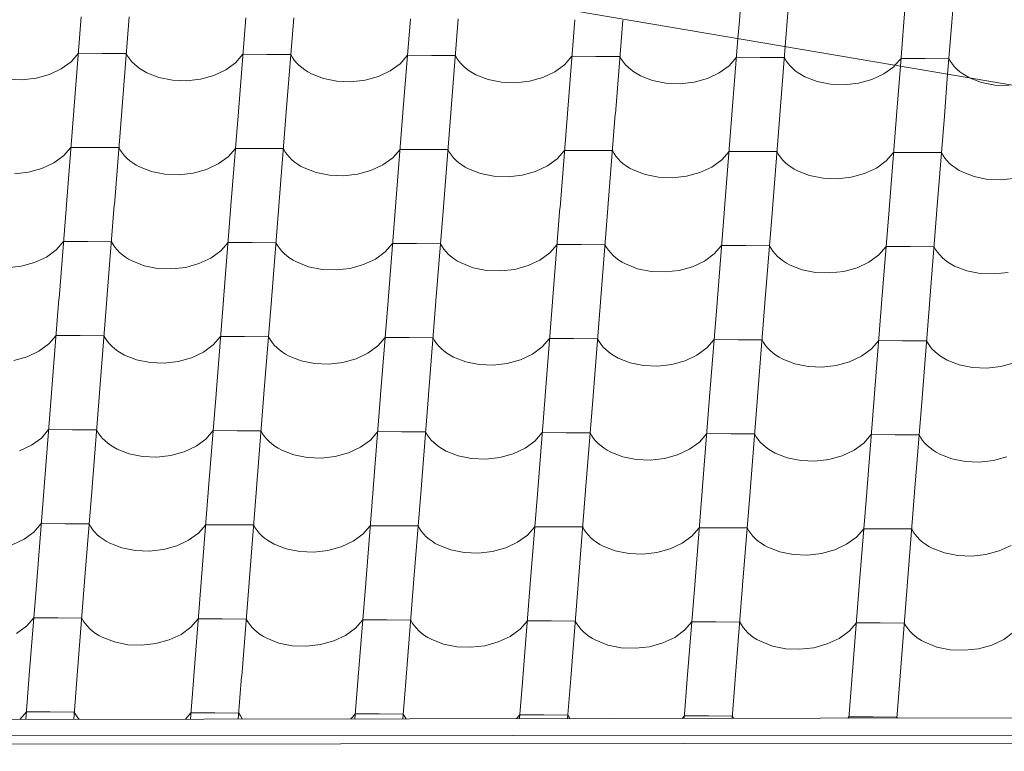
# Model space of a CAD drawing. Header units: millimetres. Extents: x -124639 to 133188, y -48358 to 76648.
# Tile 32 of 49: x 6820 to 7806, y 7033 to 7765. Entities that reach past the tile are written whole.
import ezdxf

# ---------------------------------------------------------------- set-up
doc = ezdxf.new("R2010")
doc.units = ezdxf.units.MM
doc.header["$MEASUREMENT"] = 0
doc.layers.add('Konstrukce - střechy a skořepiny', color=7, linetype='Continuous')
doc.layers.add('Výplně - Povrchové', color=7, linetype='Continuous')

# ---------------------------------------------------------------- blocks, each defined once
blk = doc.blocks.new('*X2')
at = {"layer": 'Výplně - Povrchové', "color": 7, "linetype": 'Continuous', "lineweight": 13}
for p, q in [((7547.99, 7857.29), (7540.52, 7764.34)), ((7595.93, 7856.92), (7588.45, 7763.98)), ((7712.64, 7856.03), (7705.16, 7763.08)), ((7760.57, 7855.66), (7753.1, 7762.71)), ((7540.49, 7764.01), (7539.07, 7746.29)), ((7588.42, 7763.64), (7586.38, 7738.23)), ((7705.14, 7762.75), (7701.59, 7718.6)), ((7753.07, 7762.38), (7748.9, 7710.54)), ((7696.12, 7719.53), (7702.22, 7726.48)), ((7726.19, 7726.3), (7702.22, 7726.48)), ((7750.15, 7726.12), (7726.19, 7726.3)), ((7750.15, 7726.12), (7751.75, 7723.3)), ((7751.75, 7723.3), (7753.65, 7720.58)), ((7753.65, 7720.58), (7755.84, 7717.97)), ((7755.84, 7717.97), (7758.32, 7715.48)), ((7758.32, 7715.48), (7761.06, 7713.12)), ((7761.06, 7713.12), (7764.07, 7710.91)), ((7764.07, 7710.91), (7767.31, 7708.86)), ((7767.31, 7708.86), (7770.77, 7706.98)), ((7770.77, 7706.98), (7771.53, 7706.68))]:
    blk.add_line(p, q, dxfattribs=at)
blk = doc.blocks.new('výplň_1_1', base_point=(0, 0))
at = {"layer": 'Výplně - Povrchové', "color": 7, "linetype": 'Continuous', "lineweight": 13}
blk.add_blockref('*X2', (0, 0), dxfattribs=at)
blk = doc.blocks.new('*X4')
at = {"layer": 'Výplně - Povrchové', "color": 7, "linetype": 'Continuous', "lineweight": 13}
for p, q in [((6881.97, 7768.21), (6874.55, 7674.37)), ((6929.89, 7767.91), (6922.48, 7674.07)), ((7046.6, 7767.2), (7039.18, 7673.36)), ((7094.52, 7766.91), (7087.11, 7673.07)), ((7211.22, 7766.19), (7203.81, 7672.35)), ((7259.15, 7765.9), (7251.73, 7672.06)), ((7375.85, 7765.19), (7368.44, 7671.34)), ((7423.78, 7764.89), (7416.36, 7671.05)), ((7539.07, 7746.29), (7533.06, 7670.34)), ((7586.38, 7738.23), (7580.99, 7670.04)), ((6871.75, 7723.14), (6879.07, 7731.6)), ((6903.04, 7731.45), (6879.07, 7731.6)), ((6927, 7731.3), (6903.04, 7731.45)), ((6927, 7731.3), (6928.6, 7728.46)), ((6928.6, 7728.46), (6930.5, 7725.72)), ((6930.5, 7725.72), (6932.69, 7723.09)), ((7036.38, 7722.14), (7043.7, 7730.59)), ((7067.67, 7730.44), (7043.7, 7730.59)), ((7091.63, 7730.29), (7067.67, 7730.44)), ((7091.63, 7730.29), (7093.23, 7727.46)), ((7093.23, 7727.46), (7095.13, 7724.71)), ((7095.13, 7724.71), (7097.32, 7722.08)), ((7201.01, 7721.13), (7208.33, 7729.58)), ((7232.29, 7729.43), (7208.33, 7729.58)), ((7256.26, 7729.29), (7232.29, 7729.43)), ((7256.26, 7729.29), (7257.85, 7726.45)), ((7257.85, 7726.45), (7259.76, 7723.71)), ((7365.63, 7720.12), (7372.96, 7728.57)), ((7396.92, 7728.43), (7372.96, 7728.57)), ((7420.89, 7728.28), (7396.92, 7728.43)), ((7420.89, 7728.28), (7422.48, 7725.44)), ((7422.48, 7725.44), (7424.38, 7722.7)), ((7530.26, 7719.12), (7537.59, 7727.57)), ((7561.55, 7727.42), (7537.59, 7727.57)), ((7585.51, 7727.27), (7561.55, 7727.42)), ((7585.51, 7727.27), (7587.11, 7724.43)), ((6849.99, 7710.35), (6861.89, 7715.94)), ((6861.89, 7715.94), (6871.75, 7723.14)), ((6932.69, 7723.09), (6935.17, 7720.57)), ((6935.17, 7720.57), (6937.92, 7718.2)), ((6937.92, 7718.2), (6940.92, 7715.97)), ((6940.92, 7715.97), (6944.17, 7713.91)), ((7014.62, 7709.34), (7026.52, 7714.93)), ((7026.52, 7714.93), (7036.38, 7722.14)), ((7097.32, 7722.08), (7099.8, 7719.57)), ((7099.8, 7719.57), (7102.55, 7717.19)), ((7102.55, 7717.19), (7105.55, 7714.97)), ((7105.55, 7714.97), (7108.79, 7712.9)), ((7191.14, 7713.93), (7201.01, 7721.13)), ((7259.76, 7723.71), (7261.95, 7721.07)), ((7261.95, 7721.07), (7264.43, 7718.56)), ((7264.43, 7718.56), (7267.18, 7716.19)), ((7267.18, 7716.19), (7270.18, 7713.96)), ((7355.77, 7712.92), (7365.63, 7720.12)), ((7424.38, 7722.7), (7426.58, 7720.06)), ((7426.58, 7720.06), (7429.06, 7717.55)), ((7429.06, 7717.55), (7431.8, 7715.18)), ((7431.8, 7715.18), (7434.81, 7712.95)), ((7520.4, 7711.91), (7530.26, 7719.12)), ((7587.11, 7724.43), (7589.01, 7721.69)), ((7589.01, 7721.69), (7591.21, 7719.06)), ((7591.21, 7719.06), (7593.68, 7716.55)), ((7593.68, 7716.55), (7596.43, 7714.17)), ((7685.03, 7710.9), (7694.89, 7718.11)), ((7694.89, 7718.11), (7696.12, 7719.53)), ((7701.59, 7718.6), (7697.69, 7669.33)), ((6808.47, 7705.61), (6822.58, 7705.05)), ((6822.58, 7705.05), (6836.66, 7706.66)), ((6836.66, 7706.66), (6849.99, 7710.35)), ((6944.17, 7713.91), (6947.63, 7712.02)), ((6947.63, 7712.02), (6959.68, 7707.31)), ((6959.68, 7707.31), (6973.1, 7704.61)), ((6987.21, 7704.04), (7001.29, 7705.65)), ((7001.29, 7705.65), (7014.62, 7709.34)), ((7108.79, 7712.9), (7112.26, 7711.01)), ((7112.26, 7711.01), (7124.31, 7706.3)), ((7124.31, 7706.3), (7137.73, 7703.6)), ((7165.92, 7704.64), (7179.24, 7708.33)), ((7179.24, 7708.33), (7191.14, 7713.93)), ((7270.18, 7713.96), (7273.42, 7711.9)), ((7273.42, 7711.9), (7276.89, 7710)), ((7276.89, 7710), (7288.94, 7705.3)), ((7288.94, 7705.3), (7302.36, 7702.59)), ((7330.55, 7703.63), (7343.87, 7707.33)), ((7343.87, 7707.33), (7355.77, 7712.92)), ((7434.81, 7712.95), (7438.05, 7710.89)), ((7438.05, 7710.89), (7441.52, 7708.99)), ((7441.52, 7708.99), (7453.57, 7704.29)), ((7495.17, 7702.63), (7508.5, 7706.32)), ((7508.5, 7706.32), (7520.4, 7711.91)), ((7596.43, 7714.17), (7599.44, 7711.95)), ((7599.44, 7711.95), (7602.68, 7709.88)), ((7602.68, 7709.88), (7606.14, 7707.99)), ((7606.14, 7707.99), (7618.19, 7703.28)), ((7659.8, 7701.62), (7673.13, 7705.31)), ((7673.13, 7705.31), (7685.03, 7710.9)), ((7748.9, 7710.54), (7745.62, 7669.04)), ((7771.53, 7706.68), (7782.82, 7702.27)), ((6973.1, 7704.61), (6987.21, 7704.04)), ((7137.73, 7703.6), (7151.84, 7703.04)), ((7151.84, 7703.04), (7165.92, 7704.64)), ((7302.36, 7702.59), (7316.47, 7702.03)), ((7316.47, 7702.03), (7330.55, 7703.63)), ((7453.57, 7704.29), (7466.99, 7701.59)), ((7466.99, 7701.59), (7481.1, 7701.02)), ((7481.1, 7701.02), (7495.17, 7702.63)), ((7618.19, 7703.28), (7631.62, 7700.58)), ((7631.62, 7700.58), (7645.72, 7700.02)), ((7645.72, 7700.02), (7659.8, 7701.62)), ((7782.82, 7702.27), (7796.24, 7699.57)), ((7796.24, 7699.57), (7810.35, 7699.01)), ((6874.52, 7674.03), (6867.11, 7580.19)), ((6922.45, 7673.73), (6915.04, 7579.89)), ((7039.15, 7673.02), (7031.74, 7579.18)), ((7087.08, 7672.73), (7079.66, 7578.89)), ((7203.78, 7672.01), (7196.36, 7578.17)), ((7251.71, 7671.72), (7244.29, 7577.88)), ((7368.41, 7671.01), (7360.99, 7577.17)), ((7416.34, 7670.71), (7408.92, 7576.87)), ((7533.04, 7670), (7525.62, 7576.16)), ((7580.96, 7669.71), (7573.55, 7575.87)), ((7697.67, 7668.99), (7690.25, 7575.15)), ((7745.59, 7668.7), (7738.18, 7574.86)), ((6864.31, 7628.97), (6871.63, 7637.42)), ((6895.59, 7637.27), (6871.63, 7637.42)), ((6919.56, 7637.12), (6895.59, 7637.27)), ((6919.56, 7637.12), (6921.15, 7634.28)), ((7028.94, 7627.96), (7036.26, 7636.41)), ((7060.22, 7636.26), (7036.26, 7636.41)), ((7084.19, 7636.12), (7060.22, 7636.26)), ((7084.19, 7636.12), (7085.78, 7633.28)), ((6854.44, 7621.76), (6864.31, 7628.97)), ((6921.15, 7634.28), (6923.06, 7631.54)), ((6923.06, 7631.54), (6925.25, 7628.91)), ((6925.25, 7628.91), (6927.73, 7626.4)), ((6927.73, 7626.4), (6930.48, 7624.02)), ((7019.07, 7620.75), (7028.94, 7627.96)), ((7085.78, 7633.28), (7087.68, 7630.53)), ((7087.68, 7630.53), (7089.88, 7627.9)), ((7089.88, 7627.9), (7092.36, 7625.39)), ((7183.7, 7619.75), (7193.56, 7626.95)), ((7193.56, 7626.95), (7200.89, 7635.4)), ((7224.85, 7635.26), (7200.89, 7635.4)), ((7248.81, 7635.11), (7224.85, 7635.26)), ((7248.81, 7635.11), (7250.41, 7632.27)), ((7250.41, 7632.27), (7252.31, 7629.53)), ((7252.31, 7629.53), (7254.51, 7626.89)), ((7254.51, 7626.89), (7256.98, 7624.38)), ((7358.19, 7625.94), (7365.52, 7634.39)), ((7389.48, 7634.25), (7365.52, 7634.39)), ((7413.44, 7634.1), (7389.48, 7634.25)), ((7413.44, 7634.1), (7415.04, 7631.26)), ((7415.04, 7631.26), (7416.94, 7628.52)), ((7416.94, 7628.52), (7419.14, 7625.88)), ((7522.82, 7624.94), (7530.14, 7633.39)), ((7554.11, 7633.24), (7530.14, 7633.39)), ((7578.07, 7633.09), (7554.11, 7633.24)), ((7578.07, 7633.09), (7579.67, 7630.26)), ((7579.67, 7630.26), (7581.57, 7627.51)), ((7581.57, 7627.51), (7583.76, 7624.88)), ((7687.45, 7623.93), (7694.77, 7632.38)), ((7718.74, 7632.23), (7694.77, 7632.38)), ((7742.7, 7632.09), (7718.74, 7632.23)), ((7742.7, 7632.09), (7744.3, 7629.25)), ((7744.3, 7629.25), (7746.2, 7626.5)), ((7746.2, 7626.5), (7748.39, 7623.87)), ((6842.55, 7616.17), (6854.44, 7621.76)), ((6930.48, 7624.02), (6933.48, 7621.8)), ((6933.48, 7621.8), (6936.72, 7619.73)), ((6936.72, 7619.73), (6940.19, 7617.84)), ((6940.19, 7617.84), (6952.24, 7613.13)), ((7007.17, 7615.16), (7019.07, 7620.75)), ((7092.36, 7625.39), (7095.1, 7623.01)), ((7095.1, 7623.01), (7098.11, 7620.79)), ((7098.11, 7620.79), (7101.35, 7618.72)), ((7101.35, 7618.72), (7104.82, 7616.83)), ((7104.82, 7616.83), (7116.87, 7612.12)), ((7171.8, 7614.16), (7183.7, 7619.75)), ((7256.98, 7624.38), (7259.73, 7622.01)), ((7259.73, 7622.01), (7262.74, 7619.78)), ((7262.74, 7619.78), (7265.98, 7617.72)), ((7265.98, 7617.72), (7269.44, 7615.82)), ((7336.43, 7613.15), (7348.33, 7618.74)), ((7348.33, 7618.74), (7358.19, 7625.94)), ((7419.14, 7625.88), (7421.61, 7623.37)), ((7421.61, 7623.37), (7424.36, 7621)), ((7424.36, 7621), (7427.36, 7618.77)), ((7427.36, 7618.77), (7430.61, 7616.71)), ((7430.61, 7616.71), (7434.07, 7614.82)), ((7501.06, 7612.14), (7512.96, 7617.73)), ((7512.96, 7617.73), (7522.82, 7624.94)), ((7583.76, 7624.88), (7586.24, 7622.37)), ((7586.24, 7622.37), (7588.99, 7619.99)), ((7588.99, 7619.99), (7591.99, 7617.77)), ((7591.99, 7617.77), (7595.23, 7615.7)), ((7665.69, 7611.13), (7677.58, 7616.72)), ((7677.58, 7616.72), (7687.45, 7623.93)), ((7748.39, 7623.87), (7750.87, 7621.36)), ((7750.87, 7621.36), (7753.62, 7618.99)), ((7753.62, 7618.99), (7756.62, 7616.76)), ((7756.62, 7616.76), (7759.86, 7614.69)), ((6815.14, 7610.87), (6829.22, 7612.48)), ((6829.22, 7612.48), (6842.55, 7616.17)), ((6952.24, 7613.13), (6965.66, 7610.43)), ((6965.66, 7610.43), (6979.77, 7609.86)), ((6979.77, 7609.86), (6993.85, 7611.47)), ((6993.85, 7611.47), (7007.17, 7615.16)), ((7116.87, 7612.12), (7130.29, 7609.42)), ((7130.29, 7609.42), (7144.4, 7608.86)), ((7144.4, 7608.86), (7158.47, 7610.46)), ((7158.47, 7610.46), (7171.8, 7614.16)), ((7269.44, 7615.82), (7281.49, 7611.12)), ((7281.49, 7611.12), (7294.92, 7608.41)), ((7294.92, 7608.41), (7309.02, 7607.85)), ((7309.02, 7607.85), (7323.1, 7609.46)), ((7323.1, 7609.46), (7336.43, 7613.15)), ((7434.07, 7614.82), (7446.12, 7610.11)), ((7446.12, 7610.11), (7459.54, 7607.41)), ((7459.54, 7607.41), (7473.65, 7606.84)), ((7473.65, 7606.84), (7487.73, 7608.45)), ((7487.73, 7608.45), (7501.06, 7612.14)), ((7595.23, 7615.7), (7598.7, 7613.81)), ((7598.7, 7613.81), (7610.75, 7609.1)), ((7610.75, 7609.1), (7624.17, 7606.4)), ((7638.28, 7605.84), (7652.36, 7607.44)), ((7652.36, 7607.44), (7665.69, 7611.13)), ((7759.86, 7614.69), (7763.33, 7612.8)), ((7763.33, 7612.8), (7775.38, 7608.1)), ((7775.38, 7608.1), (7788.8, 7605.39)), ((7802.91, 7604.83), (7816.99, 7606.43)), ((7624.17, 7606.4), (7638.28, 7605.84)), ((7788.8, 7605.39), (7802.91, 7604.83)), ((6867.08, 7579.85), (6859.66, 7486.01)), ((6915.01, 7579.56), (6907.59, 7485.71)), ((7031.71, 7578.84), (7024.29, 7485)), ((7079.64, 7578.55), (7072.22, 7484.71)), ((7196.34, 7577.83), (7188.92, 7483.99)), ((7244.26, 7577.54), (7236.85, 7483.7)), ((7360.97, 7576.83), (7353.55, 7482.99)), ((7408.89, 7576.53), (7401.48, 7482.69)), ((7525.59, 7575.82), (7518.18, 7481.98)), ((7573.52, 7575.53), (7566.1, 7481.69)), ((7690.22, 7574.81), (7682.81, 7480.97)), ((7738.15, 7574.52), (7730.73, 7480.68)), ((6856.86, 7534.79), (6864.19, 7543.24)), ((6888.15, 7543.09), (6864.19, 7543.24)), ((6912.11, 7542.94), (6888.15, 7543.09)), ((6912.11, 7542.94), (6913.71, 7540.1)), ((6913.71, 7540.1), (6915.61, 7537.36)), ((7021.49, 7533.78), (7028.82, 7542.23)), ((7052.78, 7542.08), (7028.82, 7542.23)), ((7076.74, 7541.94), (7052.78, 7542.08)), ((7076.74, 7541.94), (7078.34, 7539.1)), ((7078.34, 7539.1), (7080.24, 7536.35)), ((7186.12, 7532.77), (7193.44, 7541.22)), ((7217.41, 7541.08), (7193.44, 7541.22)), ((7241.37, 7540.93), (7217.41, 7541.08)), ((7241.37, 7540.93), (7242.97, 7538.09)), ((7242.97, 7538.09), (7244.87, 7535.35)), ((7350.75, 7531.76), (7358.07, 7540.22)), ((7382.04, 7540.07), (7358.07, 7540.22)), ((7406, 7539.92), (7382.04, 7540.07)), ((7406, 7539.92), (7407.6, 7537.08)), ((7515.38, 7530.76), (7522.7, 7539.21)), ((7546.66, 7539.06), (7522.7, 7539.21)), ((7570.63, 7538.92), (7546.66, 7539.06)), ((7570.63, 7538.92), (7572.22, 7536.08)), ((7680, 7529.75), (7687.33, 7538.2)), ((7711.29, 7538.05), (7687.33, 7538.2)), ((7735.26, 7537.91), (7711.29, 7538.05)), ((7735.26, 7537.91), (7736.85, 7535.07)), ((6847, 7527.58), (6856.86, 7534.79)), ((6915.61, 7537.36), (6917.81, 7534.73)), ((6917.81, 7534.73), (6920.29, 7532.22)), ((6920.29, 7532.22), (6923.03, 7529.84)), ((6923.03, 7529.84), (6926.04, 7527.62)), ((6926.04, 7527.62), (6929.28, 7525.55)), ((7011.63, 7526.57), (7021.49, 7533.78)), ((7080.24, 7536.35), (7082.44, 7533.72)), ((7082.44, 7533.72), (7084.91, 7531.21)), ((7084.91, 7531.21), (7087.66, 7528.83)), ((7087.66, 7528.83), (7090.66, 7526.61)), ((7176.26, 7525.57), (7186.12, 7532.77)), ((7244.87, 7535.35), (7247.06, 7532.71)), ((7247.06, 7532.71), (7249.54, 7530.2)), ((7249.54, 7530.2), (7252.29, 7527.83)), ((7252.29, 7527.83), (7255.29, 7525.6)), ((7340.89, 7524.56), (7350.75, 7531.76)), ((7407.6, 7537.08), (7409.5, 7534.34)), ((7409.5, 7534.34), (7411.69, 7531.71)), ((7411.69, 7531.71), (7414.17, 7529.19)), ((7414.17, 7529.19), (7416.92, 7526.82)), ((7505.51, 7523.55), (7515.38, 7530.76)), ((7572.22, 7536.08), (7574.12, 7533.33)), ((7574.12, 7533.33), (7576.32, 7530.7)), ((7576.32, 7530.7), (7578.8, 7528.19)), ((7578.8, 7528.19), (7581.55, 7525.81)), ((7670.14, 7522.55), (7680, 7529.75)), ((7736.85, 7535.07), (7738.75, 7532.33)), ((7738.75, 7532.33), (7740.95, 7529.69)), ((7740.95, 7529.69), (7743.43, 7527.18)), ((6807.7, 7516.69), (6821.77, 7518.3)), ((6821.77, 7518.3), (6835.1, 7521.99)), ((6835.1, 7521.99), (6847, 7527.58)), ((6929.28, 7525.55), (6932.74, 7523.66)), ((6932.74, 7523.66), (6944.79, 7518.95)), ((6944.79, 7518.95), (6958.22, 7516.25)), ((6986.4, 7517.29), (6999.73, 7520.98)), ((6999.73, 7520.98), (7011.63, 7526.57)), ((7090.66, 7526.61), (7093.91, 7524.54)), ((7093.91, 7524.54), (7097.37, 7522.65)), ((7097.37, 7522.65), (7109.42, 7517.95)), ((7109.42, 7517.95), (7122.84, 7515.24)), ((7151.03, 7516.28), (7164.36, 7519.98)), ((7164.36, 7519.98), (7176.26, 7525.57)), ((7255.29, 7525.6), (7258.54, 7523.54)), ((7258.54, 7523.54), (7262, 7521.64)), ((7262, 7521.64), (7274.05, 7516.94)), ((7315.66, 7515.28), (7328.99, 7518.97)), ((7328.99, 7518.97), (7340.89, 7524.56)), ((7416.92, 7526.82), (7419.92, 7524.59)), ((7419.92, 7524.59), (7423.16, 7522.53)), ((7423.16, 7522.53), (7426.63, 7520.64)), ((7426.63, 7520.64), (7438.68, 7515.93)), ((7480.29, 7514.27), (7493.61, 7517.96)), ((7493.61, 7517.96), (7505.51, 7523.55)), ((7581.55, 7525.81), (7584.55, 7523.59)), ((7584.55, 7523.59), (7587.79, 7521.52)), ((7587.79, 7521.52), (7591.26, 7519.63)), ((7591.26, 7519.63), (7603.31, 7514.92)), ((7658.24, 7516.95), (7670.14, 7522.55)), ((7743.43, 7527.18), (7746.17, 7524.81)), ((7746.17, 7524.81), (7749.18, 7522.58)), ((7749.18, 7522.58), (7752.42, 7520.52)), ((7752.42, 7520.52), (7755.89, 7518.62)), ((7755.89, 7518.62), (7767.94, 7513.92)), ((6958.22, 7516.25), (6972.32, 7515.69)), ((6972.32, 7515.69), (6986.4, 7517.29)), ((7122.84, 7515.24), (7136.95, 7514.68)), ((7136.95, 7514.68), (7151.03, 7516.28)), ((7274.05, 7516.94), (7287.47, 7514.23)), ((7287.47, 7514.23), (7301.58, 7513.67)), ((7301.58, 7513.67), (7315.66, 7515.28)), ((7438.68, 7515.93), (7452.1, 7513.23)), ((7452.1, 7513.23), (7466.21, 7512.66)), ((7466.21, 7512.66), (7480.29, 7514.27)), ((7603.31, 7514.92), (7616.73, 7512.22)), ((7616.73, 7512.22), (7630.84, 7511.66)), ((7630.84, 7511.66), (7644.92, 7513.26)), ((7644.92, 7513.26), (7658.24, 7516.95)), ((7767.94, 7513.92), (7781.36, 7511.21)), ((7781.36, 7511.21), (7795.47, 7510.65)), ((7795.47, 7510.65), (7809.54, 7512.26)), ((6859.64, 7485.67), (6852.22, 7391.83)), ((6907.57, 7485.38), (6900.15, 7391.54)), ((7024.27, 7484.66), (7016.85, 7390.82)), ((7072.19, 7484.37), (7064.78, 7390.53)), ((7188.89, 7483.65), (7181.48, 7389.81)), ((7236.82, 7483.36), (7229.4, 7389.52)), ((7353.52, 7482.65), (7346.11, 7388.81)), ((7401.45, 7482.35), (7394.03, 7388.51)), ((7518.15, 7481.64), (7510.73, 7387.8)), ((7566.08, 7481.35), (7558.66, 7387.51)), ((7682.78, 7480.63), (7675.36, 7386.79)), ((7730.71, 7480.34), (7723.29, 7386.5)), ((6849.42, 7440.61), (6856.74, 7449.06)), ((6880.71, 7448.91), (6856.74, 7449.06)), ((6904.67, 7448.76), (6880.71, 7448.91)), ((6904.67, 7448.76), (6906.27, 7445.93)), ((6839.56, 7433.4), (6849.42, 7440.61)), ((6906.27, 7445.93), (6908.17, 7443.18)), ((6908.17, 7443.18), (6910.36, 7440.55)), ((6910.36, 7440.55), (6912.84, 7438.04)), ((7004.19, 7432.4), (7014.05, 7439.6)), ((7014.05, 7439.6), (7021.37, 7448.05)), ((7045.34, 7447.9), (7021.37, 7448.05)), ((7069.3, 7447.76), (7045.34, 7447.9)), ((7069.3, 7447.76), (7070.9, 7444.92)), ((7070.9, 7444.92), (7072.8, 7442.18)), ((7072.8, 7442.18), (7074.99, 7439.54)), ((7074.99, 7439.54), (7077.47, 7437.03)), ((7178.68, 7438.59), (7186, 7447.04)), ((7209.96, 7446.9), (7186, 7447.04)), ((7233.93, 7446.75), (7209.96, 7446.9)), ((7233.93, 7446.75), (7235.52, 7443.91)), ((7235.52, 7443.91), (7237.43, 7441.17)), ((7237.43, 7441.17), (7239.62, 7438.53)), ((7343.3, 7437.59), (7350.63, 7446.04)), ((7374.59, 7445.89), (7350.63, 7446.04)), ((7398.56, 7445.74), (7374.59, 7445.89)), ((7398.56, 7445.74), (7400.15, 7442.9)), ((7400.15, 7442.9), (7402.05, 7440.16)), ((7402.05, 7440.16), (7404.25, 7437.53)), ((7507.93, 7436.58), (7515.26, 7445.03)), ((7539.22, 7444.88), (7515.26, 7445.03)), ((7563.18, 7444.74), (7539.22, 7444.88)), ((7563.18, 7444.74), (7564.78, 7441.9)), ((7564.78, 7441.9), (7566.68, 7439.15)), ((7566.68, 7439.15), (7568.88, 7436.52)), ((7672.56, 7435.57), (7679.89, 7444.02)), ((7703.85, 7443.88), (7679.89, 7444.02)), ((7727.81, 7443.73), (7703.85, 7443.88)), ((7727.81, 7443.73), (7729.41, 7440.89)), ((7729.41, 7440.89), (7731.31, 7438.15)), ((6827.66, 7427.81), (6839.56, 7433.4)), ((6912.84, 7438.04), (6915.59, 7435.66)), ((6915.59, 7435.66), (6918.59, 7433.44)), ((6918.59, 7433.44), (6921.84, 7431.37)), ((6921.84, 7431.37), (6925.3, 7429.48)), ((6925.3, 7429.48), (6937.35, 7424.77)), ((6992.29, 7426.8), (7004.19, 7432.4)), ((7077.47, 7437.03), (7080.22, 7434.66)), ((7080.22, 7434.66), (7083.22, 7432.43)), ((7083.22, 7432.43), (7086.46, 7430.37)), ((7086.46, 7430.37), (7089.93, 7428.47)), ((7156.92, 7425.8), (7168.81, 7431.39)), ((7168.81, 7431.39), (7178.68, 7438.59)), ((7239.62, 7438.53), (7242.1, 7436.02)), ((7242.1, 7436.02), (7244.85, 7433.65)), ((7244.85, 7433.65), (7247.85, 7431.42)), ((7247.85, 7431.42), (7251.09, 7429.36)), ((7251.09, 7429.36), (7254.56, 7427.46)), ((7321.54, 7424.79), (7333.44, 7430.38)), ((7333.44, 7430.38), (7343.3, 7437.59)), ((7404.25, 7437.53), (7406.73, 7435.02)), ((7406.73, 7435.02), (7409.47, 7432.64)), ((7409.47, 7432.64), (7412.48, 7430.42)), ((7412.48, 7430.42), (7415.72, 7428.35)), ((7486.17, 7423.78), (7498.07, 7429.37)), ((7498.07, 7429.37), (7507.93, 7436.58)), ((7568.88, 7436.52), (7571.35, 7434.01)), ((7571.35, 7434.01), (7574.1, 7431.63)), ((7574.1, 7431.63), (7577.11, 7429.41)), ((7577.11, 7429.41), (7580.35, 7427.34)), ((7662.7, 7428.37), (7672.56, 7435.57)), ((7731.31, 7438.15), (7733.5, 7435.51)), ((7733.5, 7435.51), (7735.98, 7433)), ((7735.98, 7433), (7738.73, 7430.63)), ((7738.73, 7430.63), (7741.73, 7428.4)), ((6814.33, 7424.12), (6827.66, 7427.81)), ((6937.35, 7424.77), (6950.77, 7422.07)), ((6950.77, 7422.07), (6964.88, 7421.51)), ((6964.88, 7421.51), (6978.96, 7423.11)), ((6978.96, 7423.11), (6992.29, 7426.8)), ((7089.93, 7428.47), (7101.98, 7423.77)), ((7101.98, 7423.77), (7115.4, 7421.06)), ((7115.4, 7421.06), (7129.51, 7420.5)), ((7129.51, 7420.5), (7143.59, 7422.1)), ((7143.59, 7422.1), (7156.92, 7425.8)), ((7254.56, 7427.46), (7266.61, 7422.76)), ((7266.61, 7422.76), (7280.03, 7420.06)), ((7280.03, 7420.06), (7294.14, 7419.49)), ((7294.14, 7419.49), (7308.22, 7421.1)), ((7308.22, 7421.1), (7321.54, 7424.79)), ((7415.72, 7428.35), (7419.19, 7426.46)), ((7419.19, 7426.46), (7431.24, 7421.75)), ((7431.24, 7421.75), (7444.66, 7419.05)), ((7458.77, 7418.49), (7472.84, 7420.09)), ((7472.84, 7420.09), (7486.17, 7423.78)), ((7580.35, 7427.34), (7583.81, 7425.45)), ((7583.81, 7425.45), (7595.86, 7420.74)), ((7595.86, 7420.74), (7609.29, 7418.04)), ((7637.47, 7419.08), (7650.8, 7422.78)), ((7650.8, 7422.78), (7662.7, 7428.37)), ((7741.73, 7428.4), (7744.98, 7426.34)), ((7744.98, 7426.34), (7748.44, 7424.44)), ((7748.44, 7424.44), (7760.49, 7419.74)), ((7760.49, 7419.74), (7773.91, 7417.03)), ((7802.1, 7418.08), (7815.43, 7421.77)), ((7444.66, 7419.05), (7458.77, 7418.49)), ((7609.29, 7418.04), (7623.39, 7417.48)), ((7623.39, 7417.48), (7637.47, 7419.08)), ((7773.91, 7417.03), (7788.02, 7416.47)), ((7788.02, 7416.47), (7802.1, 7418.08)), ((6852.19, 7391.49), (6844.78, 7297.65)), ((6900.12, 7391.2), (6892.71, 7297.36)), ((7016.82, 7390.48), (7009.41, 7296.64)), ((7064.75, 7390.19), (7057.33, 7296.35)), ((7181.45, 7389.48), (7174.03, 7295.64)), ((7229.38, 7389.18), (7221.96, 7295.34)), ((7346.08, 7388.47), (7338.66, 7294.63)), ((7394.01, 7388.18), (7386.59, 7294.34)), ((7510.71, 7387.46), (7503.29, 7293.62)), ((7558.63, 7387.17), (7551.22, 7293.33)), ((7675.34, 7386.45), (7667.92, 7292.61)), ((7723.26, 7386.16), (7715.85, 7292.32)), ((6841.98, 7346.43), (6849.3, 7354.88)), ((6873.26, 7354.73), (6849.3, 7354.88)), ((6897.23, 7354.59), (6873.26, 7354.73)), ((6897.23, 7354.59), (6898.82, 7351.75)), ((6898.82, 7351.75), (6900.73, 7349)), ((7006.61, 7345.42), (7013.93, 7353.87)), ((7037.89, 7353.72), (7013.93, 7353.87)), ((7061.86, 7353.58), (7037.89, 7353.72)), ((7061.86, 7353.58), (7063.45, 7350.74)), ((7063.45, 7350.74), (7065.35, 7348)), ((7171.23, 7344.41), (7178.56, 7352.86)), ((7202.52, 7352.72), (7178.56, 7352.86)), ((7226.48, 7352.57), (7202.52, 7352.72)), ((7226.48, 7352.57), (7228.08, 7349.73)), ((7335.86, 7343.41), (7343.19, 7351.86)), ((7367.15, 7351.71), (7343.19, 7351.86)), ((7391.11, 7351.56), (7367.15, 7351.71)), ((7391.11, 7351.56), (7392.71, 7348.73)), ((7500.49, 7342.4), (7507.81, 7350.85)), ((7531.78, 7350.7), (7507.81, 7350.85)), ((7555.74, 7350.56), (7531.78, 7350.7)), ((7555.74, 7350.56), (7557.34, 7347.72)), ((6832.11, 7339.22), (6841.98, 7346.43)), ((6900.73, 7349), (6902.92, 7346.37)), ((6902.92, 7346.37), (6905.4, 7343.86)), ((6905.4, 7343.86), (6908.15, 7341.48)), ((6908.15, 7341.48), (6911.15, 7339.26)), ((6996.74, 7338.22), (7006.61, 7345.42)), ((7065.35, 7348), (7067.55, 7345.36)), ((7067.55, 7345.36), (7070.03, 7342.85)), ((7070.03, 7342.85), (7072.77, 7340.48)), ((7072.77, 7340.48), (7075.78, 7338.25)), ((7161.37, 7337.21), (7171.23, 7344.41)), ((7228.08, 7349.73), (7229.98, 7346.99)), ((7229.98, 7346.99), (7232.18, 7344.35)), ((7232.18, 7344.35), (7234.65, 7341.84)), ((7234.65, 7341.84), (7237.4, 7339.47)), ((7326, 7336.2), (7335.86, 7343.41)), ((7392.71, 7348.73), (7394.61, 7345.98)), ((7394.61, 7345.98), (7396.81, 7343.35)), ((7396.81, 7343.35), (7399.28, 7340.84)), ((7399.28, 7340.84), (7402.03, 7338.46)), ((7490.63, 7335.19), (7500.49, 7342.4)), ((7557.34, 7347.72), (7559.24, 7344.97)), ((7559.24, 7344.97), (7561.43, 7342.34)), ((7561.43, 7342.34), (7563.91, 7339.83)), ((7655.26, 7334.19), (7665.12, 7341.39)), ((7665.12, 7341.39), (7672.44, 7349.84)), ((7696.41, 7349.7), (7672.44, 7349.84)), ((7720.37, 7349.55), (7696.41, 7349.7)), ((7720.37, 7349.55), (7721.97, 7346.71)), ((7721.97, 7346.71), (7723.87, 7343.97)), ((7723.87, 7343.97), (7726.06, 7341.33)), ((7726.06, 7341.33), (7728.54, 7338.82)), ((6820.22, 7333.63), (6832.11, 7339.22)), ((6911.15, 7339.26), (6914.39, 7337.19)), ((6914.39, 7337.19), (6917.86, 7335.3)), ((6917.86, 7335.3), (6929.91, 7330.59)), ((6929.91, 7330.59), (6943.33, 7327.89)), ((6971.52, 7328.93), (6984.84, 7332.63)), ((6984.84, 7332.63), (6996.74, 7338.22)), ((7075.78, 7338.25), (7079.02, 7336.19)), ((7079.02, 7336.19), (7082.49, 7334.29)), ((7082.49, 7334.29), (7094.54, 7329.59)), ((7136.14, 7327.93), (7149.47, 7331.62)), ((7149.47, 7331.62), (7161.37, 7337.21)), ((7237.4, 7339.47), (7240.41, 7337.24)), ((7240.41, 7337.24), (7243.65, 7335.18)), ((7243.65, 7335.18), (7247.11, 7333.29)), ((7247.11, 7333.29), (7259.16, 7328.58)), ((7300.77, 7326.92), (7314.1, 7330.61)), ((7314.1, 7330.61), (7326, 7336.2)), ((7402.03, 7338.46), (7405.03, 7336.24)), ((7405.03, 7336.24), (7408.28, 7334.17)), ((7408.28, 7334.17), (7411.74, 7332.28)), ((7411.74, 7332.28), (7423.79, 7327.57)), ((7478.73, 7329.6), (7490.63, 7335.19)), ((7563.91, 7339.83), (7566.66, 7337.46)), ((7566.66, 7337.46), (7569.66, 7335.23)), ((7569.66, 7335.23), (7572.91, 7333.16)), ((7572.91, 7333.16), (7576.37, 7331.27)), ((7576.37, 7331.27), (7588.42, 7326.57)), ((7643.36, 7328.6), (7655.26, 7334.19)), ((7728.54, 7338.82), (7731.29, 7336.45)), ((7731.29, 7336.45), (7734.29, 7334.22)), ((7734.29, 7334.22), (7737.53, 7332.16)), ((7737.53, 7332.16), (7741, 7330.26)), ((6943.33, 7327.89), (6957.44, 7327.33)), ((6957.44, 7327.33), (6971.52, 7328.93)), ((7094.54, 7329.59), (7107.96, 7326.88)), ((7107.96, 7326.88), (7122.07, 7326.32)), ((7122.07, 7326.32), (7136.14, 7327.93)), ((7259.16, 7328.58), (7272.59, 7325.88)), ((7272.59, 7325.88), (7286.69, 7325.31)), ((7286.69, 7325.31), (7300.77, 7326.92)), ((7423.79, 7327.57), (7437.21, 7324.87)), ((7437.21, 7324.87), (7451.32, 7324.31)), ((7451.32, 7324.31), (7465.4, 7325.91)), ((7465.4, 7325.91), (7478.73, 7329.6)), ((7588.42, 7326.57), (7601.84, 7323.86)), ((7601.84, 7323.86), (7615.95, 7323.3)), ((7615.95, 7323.3), (7630.03, 7324.9)), ((7630.03, 7324.9), (7643.36, 7328.6)), ((7741, 7330.26), (7753.05, 7325.56)), ((7753.05, 7325.56), (7766.47, 7322.86)), ((7766.47, 7322.86), (7780.58, 7322.29)), ((7780.58, 7322.29), (7794.66, 7323.9)), ((7794.66, 7323.9), (7807.98, 7327.59)), ((6844.75, 7297.31), (6837.33, 7203.47)), ((6892.68, 7297.02), (6885.26, 7203.18)), ((7009.38, 7296.3), (7001.96, 7202.46)), ((7057.31, 7296.01), (7049.89, 7202.17)), ((7174.01, 7295.3), (7166.59, 7201.46)), ((7221.93, 7295), (7214.52, 7201.16)), ((7338.64, 7294.29), (7331.22, 7200.45)), ((7386.56, 7294), (7379.15, 7200.16)), ((7503.26, 7293.28), (7495.85, 7199.44)), ((7551.19, 7292.99), (7543.77, 7199.15)), ((7667.89, 7292.28), (7660.48, 7198.43)), ((7715.82, 7291.98), (7708.4, 7198.14)), ((6824.67, 7245.04), (6834.53, 7252.25)), ((6834.53, 7252.25), (6841.86, 7260.7)), ((6865.82, 7260.55), (6841.86, 7260.7)), ((6889.78, 7260.41), (6865.82, 7260.55)), ((6889.78, 7260.41), (6891.38, 7257.57)), ((6891.38, 7257.57), (6893.28, 7254.82)), ((6893.28, 7254.82), (6895.48, 7252.19)), ((6895.48, 7252.19), (6897.96, 7249.68)), ((6999.16, 7251.24), (7006.49, 7259.69)), ((7030.45, 7259.55), (7006.49, 7259.69)), ((7054.41, 7259.4), (7030.45, 7259.55)), ((7054.41, 7259.4), (7056.01, 7256.56)), ((7056.01, 7256.56), (7057.91, 7253.82)), ((7057.91, 7253.82), (7060.11, 7251.18)), ((7163.79, 7250.23), (7171.11, 7258.69)), ((7195.08, 7258.54), (7171.11, 7258.69)), ((7219.04, 7258.39), (7195.08, 7258.54)), ((7219.04, 7258.39), (7220.64, 7255.55)), ((7220.64, 7255.55), (7222.54, 7252.81)), ((7222.54, 7252.81), (7224.73, 7250.18)), ((7328.42, 7249.23), (7335.74, 7257.68)), ((7359.71, 7257.53), (7335.74, 7257.68)), ((7383.67, 7257.39), (7359.71, 7257.53)), ((7383.67, 7257.39), (7385.27, 7254.55)), ((7385.27, 7254.55), (7387.17, 7251.8)), ((7387.17, 7251.8), (7389.36, 7249.17)), ((7493.05, 7248.22), (7500.37, 7256.67)), ((7524.33, 7256.52), (7500.37, 7256.67)), ((7548.3, 7256.38), (7524.33, 7256.52)), ((7548.3, 7256.38), (7549.89, 7253.54)), ((7549.89, 7253.54), (7551.79, 7250.8)), ((7657.67, 7247.21), (7665, 7255.66)), ((7688.96, 7255.52), (7665, 7255.66)), ((7712.93, 7255.37), (7688.96, 7255.52)), ((7712.93, 7255.37), (7714.52, 7252.53)), ((7714.52, 7252.53), (7716.42, 7249.79)), ((6812.77, 7239.45), (6824.67, 7245.04)), ((6897.96, 7249.68), (6900.7, 7247.3)), ((6900.7, 7247.3), (6903.71, 7245.08)), ((6903.71, 7245.08), (6906.95, 7243.01)), ((6906.95, 7243.01), (6910.41, 7241.12)), ((6977.4, 7238.45), (6989.3, 7244.04)), ((6989.3, 7244.04), (6999.16, 7251.24)), ((7060.11, 7251.18), (7062.58, 7248.67)), ((7062.58, 7248.67), (7065.33, 7246.3)), ((7065.33, 7246.3), (7068.33, 7244.07)), ((7068.33, 7244.07), (7071.58, 7242.01)), ((7071.58, 7242.01), (7075.04, 7240.11)), ((7142.03, 7237.44), (7153.93, 7243.03)), ((7153.93, 7243.03), (7163.79, 7250.23)), ((7224.73, 7250.18), (7227.21, 7247.66)), ((7227.21, 7247.66), (7229.96, 7245.29)), ((7229.96, 7245.29), (7232.96, 7243.06)), ((7232.96, 7243.06), (7236.21, 7241)), ((7306.66, 7236.43), (7318.56, 7242.02)), ((7318.56, 7242.02), (7328.42, 7249.23)), ((7389.36, 7249.17), (7391.84, 7246.66)), ((7391.84, 7246.66), (7394.59, 7244.28)), ((7394.59, 7244.28), (7397.59, 7242.06)), ((7397.59, 7242.06), (7400.83, 7239.99)), ((7483.18, 7241.02), (7493.05, 7248.22)), ((7551.79, 7250.8), (7553.99, 7248.16)), ((7553.99, 7248.16), (7556.47, 7245.65)), ((7556.47, 7245.65), (7559.22, 7243.28)), ((7559.22, 7243.28), (7562.22, 7241.05)), ((7647.81, 7240.01), (7657.67, 7247.21)), ((7716.42, 7249.79), (7718.62, 7247.15)), ((7718.62, 7247.15), (7721.1, 7244.64)), ((7721.1, 7244.64), (7723.84, 7242.27)), ((7723.84, 7242.27), (7726.85, 7240.04)), ((6910.41, 7241.12), (6922.46, 7236.42)), ((6922.46, 7236.42), (6935.89, 7233.71)), ((6935.89, 7233.71), (6949.99, 7233.15)), ((6949.99, 7233.15), (6964.07, 7234.75)), ((6964.07, 7234.75), (6977.4, 7238.45)), ((7075.04, 7240.11), (7087.09, 7235.41)), ((7087.09, 7235.41), (7100.51, 7232.7)), ((7100.51, 7232.7), (7114.62, 7232.14)), ((7114.62, 7232.14), (7128.7, 7233.75)), ((7128.7, 7233.75), (7142.03, 7237.44)), ((7236.21, 7241), (7239.67, 7239.11)), ((7239.67, 7239.11), (7251.72, 7234.4)), ((7251.72, 7234.4), (7265.14, 7231.7)), ((7279.25, 7231.13), (7293.33, 7232.74)), ((7293.33, 7232.74), (7306.66, 7236.43)), ((7400.83, 7239.99), (7404.3, 7238.1)), ((7404.3, 7238.1), (7416.35, 7233.39)), ((7416.35, 7233.39), (7429.77, 7230.69)), ((7457.96, 7231.73), (7471.28, 7235.42)), ((7471.28, 7235.42), (7483.18, 7241.02)), ((7562.22, 7241.05), (7565.46, 7238.99)), ((7565.46, 7238.99), (7568.93, 7237.09)), ((7568.93, 7237.09), (7580.98, 7232.39)), ((7580.98, 7232.39), (7594.4, 7229.68)), ((7622.59, 7230.73), (7635.91, 7234.42)), ((7635.91, 7234.42), (7647.81, 7240.01)), ((7726.85, 7240.04), (7730.09, 7237.98)), ((7730.09, 7237.98), (7733.56, 7236.09)), ((7733.56, 7236.09), (7745.61, 7231.38)), ((7787.21, 7229.72), (7800.54, 7233.41)), ((7800.54, 7233.41), (7812.44, 7239)), ((7265.14, 7231.7), (7279.25, 7231.13)), ((7429.77, 7230.69), (7443.88, 7230.13)), ((7443.88, 7230.13), (7457.96, 7231.73)), ((7594.4, 7229.68), (7608.51, 7229.12)), ((7608.51, 7229.12), (7622.59, 7230.73)), ((7745.61, 7231.38), (7759.03, 7228.68)), ((7759.03, 7228.68), (7773.14, 7228.11)), ((7773.14, 7228.11), (7787.21, 7229.72)), ((6837.31, 7203.13), (6829.89, 7109.29)), ((6885.24, 7202.84), (6877.82, 7109)), ((7001.94, 7202.12), (6994.52, 7108.28)), ((7049.86, 7201.83), (7042.45, 7107.99)), ((7166.56, 7201.12), (7159.15, 7107.28)), ((7214.49, 7200.82), (7207.07, 7106.98)), ((7331.19, 7200.11), (7323.78, 7106.27)), ((7379.12, 7199.82), (7371.7, 7105.98)), ((7495.82, 7199.1), (7488.4, 7105.26)), ((7543.75, 7198.81), (7536.33, 7104.97)), ((7660.45, 7198.1), (7653.03, 7104.26)), ((7708.38, 7197.8), (7700.96, 7103.96)), ((6827.09, 7158.07), (6834.41, 7166.52)), ((6858.38, 7166.37), (6834.41, 7166.52)), ((6882.34, 7166.23), (6858.38, 7166.37)), ((6882.34, 7166.23), (6883.94, 7163.39)), ((6883.94, 7163.39), (6885.84, 7160.64)), ((6991.72, 7157.06), (6999.04, 7165.51)), ((7023.01, 7165.37), (6999.04, 7165.51)), ((7046.97, 7165.22), (7023.01, 7165.37)), ((7046.97, 7165.22), (7048.57, 7162.38)), ((7156.35, 7156.06), (7163.67, 7164.51)), ((7187.63, 7164.36), (7163.67, 7164.51)), ((7211.6, 7164.21), (7187.63, 7164.36)), ((7211.6, 7164.21), (7213.19, 7161.37)), ((7320.97, 7155.05), (7328.3, 7163.5)), ((7352.26, 7163.35), (7328.3, 7163.5)), ((7376.23, 7163.21), (7352.26, 7163.35)), ((7376.23, 7163.21), (7377.82, 7160.37)), ((6817.23, 7150.87), (6827.09, 7158.07)), ((6885.84, 7160.64), (6888.03, 7158.01)), ((6888.03, 7158.01), (6890.51, 7155.5)), ((6890.51, 7155.5), (6893.26, 7153.13)), ((6981.86, 7149.86), (6991.72, 7157.06)), ((7048.57, 7162.38), (7050.47, 7159.64)), ((7050.47, 7159.64), (7052.66, 7157)), ((7052.66, 7157), (7055.14, 7154.49)), ((7055.14, 7154.49), (7057.89, 7152.12)), ((7146.48, 7148.85), (7156.35, 7156.06)), ((7213.19, 7161.37), (7215.1, 7158.63)), ((7215.1, 7158.63), (7217.29, 7156)), ((7217.29, 7156), (7219.77, 7153.49)), ((7219.77, 7153.49), (7222.52, 7151.11)), ((7311.11, 7147.84), (7320.97, 7155.05)), ((7377.82, 7160.37), (7379.72, 7157.62)), ((7379.72, 7157.62), (7381.92, 7154.99)), ((7381.92, 7154.99), (7384.4, 7152.48)), ((7475.74, 7146.84), (7485.6, 7154.04)), ((7485.6, 7154.04), (7492.93, 7162.49)), ((7516.89, 7162.35), (7492.93, 7162.49)), ((7540.85, 7162.2), (7516.89, 7162.35)), ((7540.85, 7162.2), (7542.45, 7159.36)), ((7542.45, 7159.36), (7544.35, 7156.62)), ((7544.35, 7156.62), (7546.55, 7153.98)), ((7546.55, 7153.98), (7549.02, 7151.47)), ((7650.23, 7153.03), (7657.56, 7161.48)), ((7681.52, 7161.34), (7657.56, 7161.48)), ((7705.48, 7161.19), (7681.52, 7161.34)), ((7705.48, 7161.19), (7707.08, 7158.35)), ((7707.08, 7158.35), (7708.98, 7155.61)), ((7708.98, 7155.61), (7711.17, 7152.98)), ((6893.26, 7153.13), (6896.26, 7150.9)), ((6896.26, 7150.9), (6899.51, 7148.84)), ((6899.51, 7148.84), (6902.97, 7146.94)), ((6902.97, 7146.94), (6915.02, 7142.24)), ((6956.63, 7140.57), (6969.96, 7144.27)), ((6969.96, 7144.27), (6981.86, 7149.86)), ((7057.89, 7152.12), (7060.89, 7149.89)), ((7060.89, 7149.89), (7064.13, 7147.83)), ((7064.13, 7147.83), (7067.6, 7145.93)), ((7067.6, 7145.93), (7079.65, 7141.23)), ((7134.59, 7143.26), (7146.48, 7148.85)), ((7222.52, 7151.11), (7225.52, 7148.89)), ((7225.52, 7148.89), (7228.76, 7146.82)), ((7228.76, 7146.82), (7232.23, 7144.93)), ((7232.23, 7144.93), (7244.28, 7140.22)), ((7299.21, 7142.25), (7311.11, 7147.84)), ((7384.4, 7152.48), (7387.14, 7150.1)), ((7387.14, 7150.1), (7390.15, 7147.88)), ((7390.15, 7147.88), (7393.39, 7145.81)), ((7393.39, 7145.81), (7396.86, 7143.92)), ((7396.86, 7143.92), (7408.91, 7139.21)), ((7463.84, 7141.25), (7475.74, 7146.84)), ((7549.02, 7151.47), (7551.77, 7149.1)), ((7551.77, 7149.1), (7554.78, 7146.87)), ((7554.78, 7146.87), (7558.02, 7144.81)), ((7558.02, 7144.81), (7561.48, 7142.91)), ((7628.47, 7140.24), (7640.37, 7145.83)), ((7640.37, 7145.83), (7650.23, 7153.03)), ((7711.17, 7152.98), (7713.65, 7150.46)), ((7713.65, 7150.46), (7716.4, 7148.09)), ((7716.4, 7148.09), (7719.4, 7145.86)), ((7719.4, 7145.86), (7722.65, 7143.8)), ((7722.65, 7143.8), (7726.11, 7141.91)), ((7793.1, 7139.23), (7805, 7144.82)), ((7805, 7144.82), (7814.86, 7152.03)), ((6915.02, 7142.24), (6928.44, 7139.53)), ((6928.44, 7139.53), (6942.55, 7138.97)), ((6942.55, 7138.97), (6956.63, 7140.57)), ((7079.65, 7141.23), (7093.07, 7138.53)), ((7093.07, 7138.53), (7107.18, 7137.96)), ((7107.18, 7137.96), (7121.26, 7139.57)), ((7121.26, 7139.57), (7134.59, 7143.26)), ((7244.28, 7140.22), (7257.7, 7137.52)), ((7257.7, 7137.52), (7271.81, 7136.95)), ((7271.81, 7136.95), (7285.89, 7138.56)), ((7285.89, 7138.56), (7299.21, 7142.25)), ((7408.91, 7139.21), (7422.33, 7136.51)), ((7422.33, 7136.51), (7436.44, 7135.95)), ((7436.44, 7135.95), (7450.51, 7137.55)), ((7450.51, 7137.55), (7463.84, 7141.25)), ((7561.48, 7142.91), (7573.53, 7138.21)), ((7573.53, 7138.21), (7586.96, 7135.5)), ((7586.96, 7135.5), (7601.06, 7134.94)), ((7601.06, 7134.94), (7615.14, 7136.55)), ((7615.14, 7136.55), (7628.47, 7140.24)), ((7726.11, 7141.91), (7738.16, 7137.2)), ((7738.16, 7137.2), (7751.58, 7134.5)), ((7751.58, 7134.5), (7765.69, 7133.93)), ((7765.69, 7133.93), (7779.77, 7135.54)), ((7779.77, 7135.54), (7793.1, 7139.23)), ((6829.86, 7108.95), (6826.37, 7064.78)), ((6877.79, 7108.66), (6874.33, 7064.85)), ((6994.49, 7107.95), (6991.1, 7065.03)), ((7042.42, 7107.65), (7039.06, 7065.1)), ((7159.12, 7106.94), (7155.83, 7065.27)), ((7207.05, 7106.65), (7203.78, 7065.35)), ((7323.75, 7105.93), (7320.56, 7065.52)), ((7371.68, 7105.64), (7368.51, 7065.59)), ((7488.38, 7104.92), (7485.28, 7065.77)), ((7536.3, 7104.63), (7533.24, 7065.84)), ((7653.01, 7103.92), (7650.01, 7066.02)), ((7700.93, 7103.62), (7697.97, 7066.09)), ((6820.41, 7064.77), (6826.97, 7072.34)), ((6850.93, 7072.19), (6826.97, 7072.34)), ((6874.9, 7072.05), (6850.93, 7072.19)), ((6874.9, 7072.05), (6876.49, 7069.21)), ((6876.49, 7069.21), (6878.4, 7066.47)), ((6878.4, 7066.47), (6879.74, 7064.86)), ((6986.13, 7065.02), (6991.6, 7071.33)), ((7015.56, 7071.19), (6991.6, 7071.33)), ((7039.53, 7071.04), (7015.56, 7071.19)), ((7039.53, 7071.04), (7041.12, 7068.2)), ((7041.12, 7068.2), (7043.02, 7065.46)), ((7043.02, 7065.46), (7043.32, 7065.1)), ((7151.84, 7065.27), (7156.23, 7070.33)), ((7180.19, 7070.18), (7156.23, 7070.33)), ((7204.15, 7070.03), (7180.19, 7070.18)), ((7204.15, 7070.03), (7205.75, 7067.2)), ((7205.75, 7067.2), (7207.03, 7065.35)), ((7317.56, 7065.52), (7320.86, 7069.32)), ((7344.82, 7069.17), (7320.86, 7069.32)), ((7368.78, 7069.03), (7344.82, 7069.17)), ((7368.78, 7069.03), (7370.38, 7066.19)), ((7370.38, 7066.19), (7370.79, 7065.6)), ((7483.28, 7065.77), (7485.48, 7068.31)), ((7509.45, 7068.17), (7485.48, 7068.31)), ((7533.41, 7068.02), (7509.45, 7068.17)), ((7533.41, 7068.02), (7534.63, 7065.85)), ((7649, 7066.02), (7650.11, 7067.31)), ((7674.08, 7067.16), (7650.11, 7067.31)), ((7698.04, 7067.01), (7674.08, 7067.16)), ((7698.04, 7067.01), (7698.56, 7066.09))]:
    blk.add_line(p, q, dxfattribs=at)
blk = doc.blocks.new('výplň_2_1', base_point=(0, 0))
at = {"layer": 'Výplně - Povrchové', "color": 7, "linetype": 'Continuous', "lineweight": 13}
blk.add_blockref('*X4', (0, 0), dxfattribs=at)

msp = doc.modelspace()

# ---------------------------------------------------------------- linework, layer by layer
at = {"layer": 'Konstrukce - střechy a skořepiny', "color": 7, "linetype": 'Continuous', "lineweight": 13}
for p, q in [((1943.62, 8699.49), (11498.23, 7071.82)), ((205.77, 7054.79), (11498.23, 7071.82)), ((205.77, 7054.79), (11484.54, 7045.06)), ((11484.54, 7045.06), (226.12, 7032.8))]:
    msp.add_line(p, q, dxfattribs=at)

# ---------------------------------------------------------------- block references
at = {"layer": 'Výplně - Povrchové', "color": 7, "linetype": 'Continuous', "lineweight": 13}
for name in ['výplň_1_1', 'výplň_2_1']:
    msp.add_blockref(name, (0, 0), dxfattribs=at)

doc.saveas('drawing.dxf')
